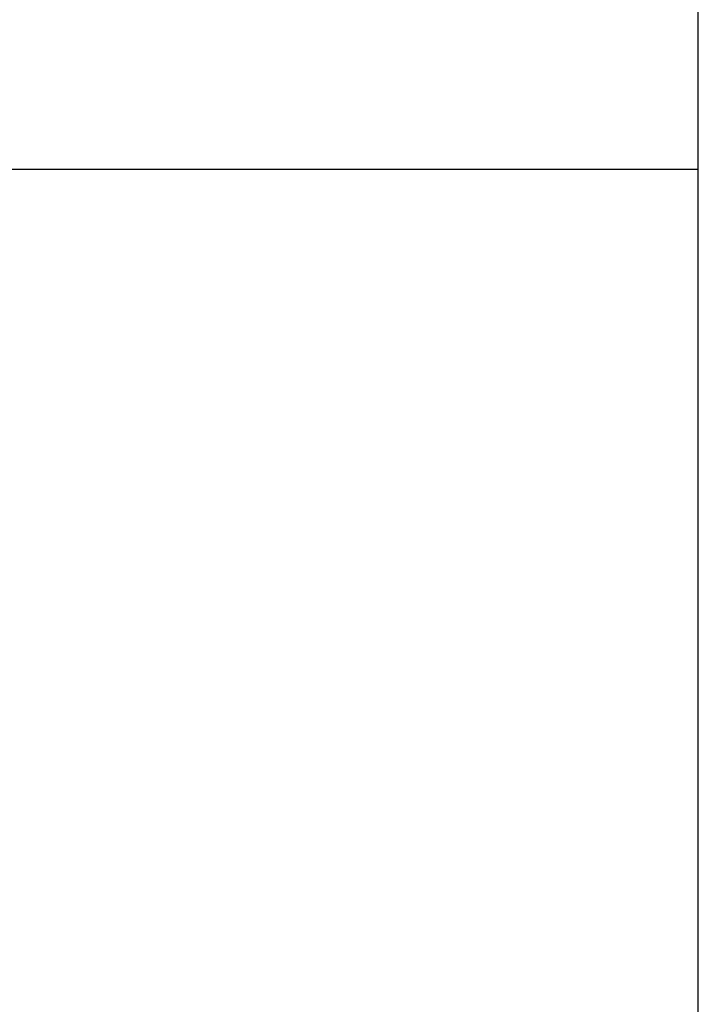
# Model space of a CAD drawing. Header units: millimetres. Extents: x -429 to 783, y -778 to 171.
# Tile 104 of 219: x 315.731 to 316.253, y -474.649 to -473.891. Entities that reach past the tile are written whole.
import ezdxf

# ---------------------------------------------------------------- set-up
doc = ezdxf.new("R2010")
doc.units = ezdxf.units.MM
doc.layers.get('0').update_dxf_attribs({"true_color": 0x000000})

msp = doc.modelspace()

# ---------------------------------------------------------------- linework, layer by layer
at = {"linetype": 'Continuous', "lineweight": -3}
for points in [[(316.25344, -474.00634), (316.25344, -473.84928), (316.25344, -473.69221), (316.25344, -473.53515)], [(316.25344, -474.00844), (316.25344, -474.00774), (316.25344, -474.00704), (316.25344, -474.00634)], [(316.25344, -474.49013), (316.25344, -474.32957), (316.25344, -474.169), (316.25344, -474.00844)], [(316.25344, -474.97597), (316.25344, -474.81402), (316.25344, -474.65208), (316.25344, -474.49013)]]:
    msp.add_open_spline(points, degree=3, dxfattribs=at)
msp.add_open_spline([(316.25344, -474.00634), (316.12897, -474.00634), (315.8063, -474.00634), (315.29532, -474.00634), (314.91609, -474.00634)], degree=3, knots=[2865.030273, 2865.030273, 2865.030273, 2865.030273, 2865.826821, 2866.826821, 2866.826821, 2866.826821, 2866.826821], dxfattribs=at)

doc.saveas('drawing.dxf')
